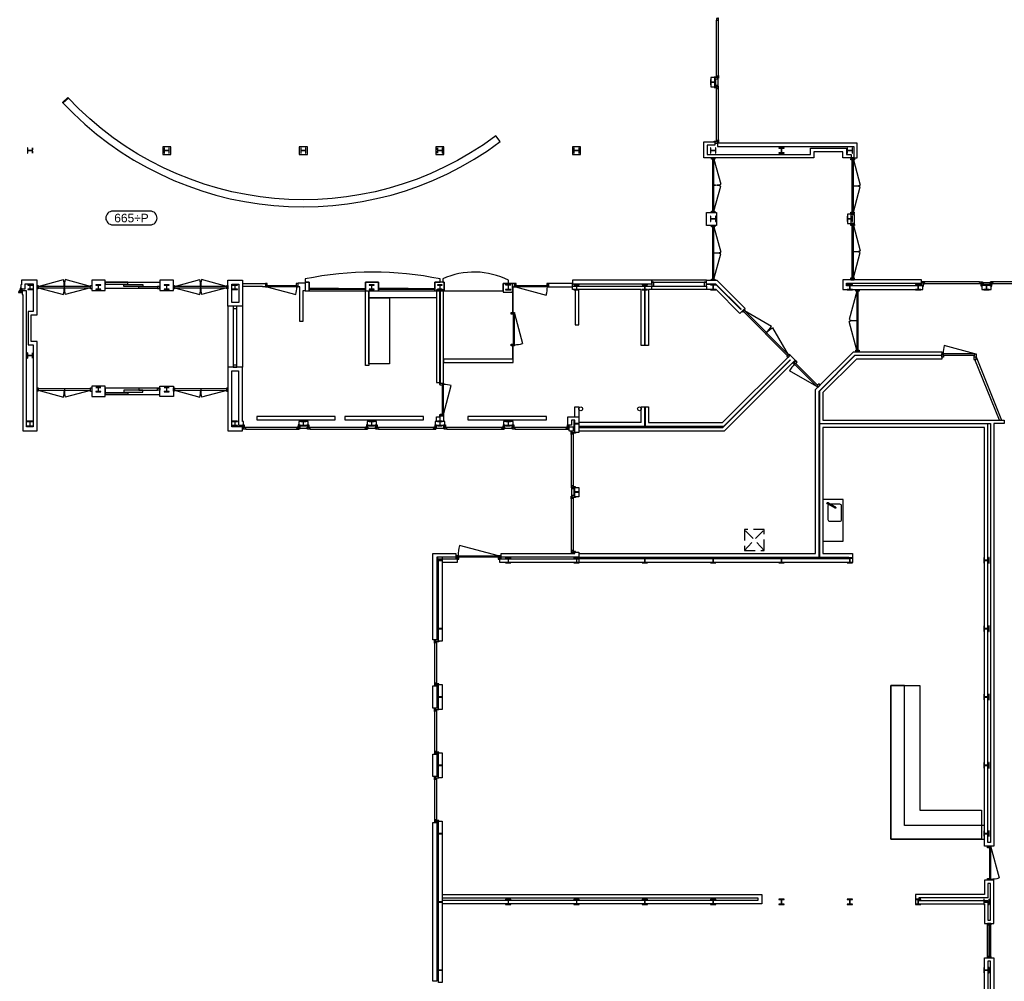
# Model space of a CAD drawing. Header units: millimetres. Extents: x 7256 to 213640, y 21030 to 164335.
# Tile 36 of 70: x 136886 to 165713, y 64129 to 92285. Entities that reach past the tile are written whole.
import ezdxf
from ezdxf.enums import TextEntityAlignment as Align

# ---------------------------------------------------------------- set-up
doc = ezdxf.new("R2010")
doc.units = ezdxf.units.MM
doc.header["$LTSCALE"] = 100
doc.linetypes.add('HIDDEN2', pattern=[4.7625, 3.175, -1.5875])
for name, color, linetype in [('AA28----_KONSTRUKTIE', 252, 'Continuous'), ('AL21----_BUITENWAND', 3, 'Continuous'), ('AL22----_BINNENWAND', 2, 'Continuous'), ('AL28----_KONSTRUKTIE_BETON', 3, 'Continuous'), ('AL28----_KONSTRUKTIE_STAAL', 1, 'Continuous'), ('AL31----_BUITENKOZIJNEN', 1, 'Continuous'), ('AL32----_BINNENKOZIJNEN', 1, 'Continuous'), ('AL33----_VLOEROPENINGEN', 1, 'HIDDEN2'), ('AL51----_RADIATOREN', 8, 'Continuous'), ('AL72----_BALIE', 1, 'Continuous'), ('AL74----_SANITAIR', 7, 'Continuous'), ('AM23----_VLOERPEIL_ORG', 242, 'Continuous')]:
    doc.layers.add(name, color=color, linetype=linetype)
doc.styles.get("Standard").update_dxf_attribs({"font": 'arial.ttf'})

# ---------------------------------------------------------------- blocks, each defined once
blk = doc.blocks.new('HEA 160')
at = {"layer": 'AA28----_KONSTRUKTIE'}
h = blk.add_hatch(color=256, dxfattribs=at)
h.dxf.hatch_style = 1
h.paths.add_polyline_path([(80, -76), (80, -67), (18, -67, -0.414214), (3, -52), (3, 52, -0.414214), (18, 67), (80, 67), (80, 76), (-80, 76), (-80, 67), (-18, 67, -0.414214), (-3, 52), (-3, -52, -0.414214), (-18, -67), (-80, -67), (-80, -76)])
at = {"layer": 'AL28----_KONSTRUKTIE_STAAL'}
blk.add_lwpolyline([(-80, 76), (-80, 67), (-18, 67, -0.414214), (-3, 52), (-3, -52, -0.414214), (-18, -67), (-80, -67), (-80, -76), (80, -76), (80, -67), (18, -67, -0.414214), (3, -52), (3, 52, -0.414214), (18, 67), (80, 67), (80, 76)], format="xyb", close=True, dxfattribs=at)
blk = doc.blocks.new('HEA 140')
at = {"layer": 'AL28----_KONSTRUKTIE_BETON'}
h = blk.add_hatch(color=7, dxfattribs=at)
h.dxf.hatch_style = 1
h.paths.add_polyline_path([(3, -46), (3, 46, -0.414214), (15, 58), (70, 58), (70, 66), (-70, 66), (-70, 58), (-15, 58, -0.414214), (-3, 46), (-3, -46, -0.414214), (-15, -58), (-70, -58), (-70, -66), (70, -66), (70, -58), (15, -58, -0.414214)])
blk.add_lwpolyline([(-70, 66), (-70, 58), (-15, 58, -0.414214), (-3, 46), (-3, -46, -0.414214), (-15, -58), (-70, -58), (-70, -66), (70, -66), (70, -58), (15, -58, -0.414214), (3, -46), (3, 46, -0.414214), (15, 58), (70, 58), (70, 66)], format="xyb", close=True, dxfattribs=at)
blk = doc.blocks.new('*U136')
at = {"layer": 'AL31----_BUITENKOZIJNEN'}
for points in [[(-1250, -50), (-1215, -50), (-1215, -9), (-1200, -9), (-1200, 50), (-1250, 50)], [(-50, 50), (-50, -9), (-35, -9), (-35, -50), (0, -50), (0, 50)], [(-1215, -9), (-35, -9), (-35, -50), (-1215, -50)]]:
    blk.add_lwpolyline(points, close=True, dxfattribs=at)
blk.add_lwpolyline([(-1215, -50), (-74, -356)], dxfattribs=at)
blk.add_arc((-1265, -50), 1230, 345.6028, 0, dxfattribs=at)
blk = doc.blocks.new('*U144')
at = {"layer": 'AL31----_BUITENKOZIJNEN'}
for points in [[(-1600, 50), (-1565, 50), (-1565, -50), (-1600, -50)], [(-1565, 21), (-1565, -21), (-35, -21), (-35, 21)], [(-35, 50), (0, 50), (0, -50), (-35, -50)]]:
    blk.add_lwpolyline(points, close=True, dxfattribs=at)
for points in [[(-1565, 21), (-826, 219)], [(-800, -21), (-800, 21)], [(-35, 21), (-774, 219)]]:
    blk.add_lwpolyline(points, dxfattribs=at)
for centre, start, end in [((-1565, 21), 0, 15), ((-35, 21), 164.9994, 180.0017)]:
    blk.add_arc(centre, 765, start, end, dxfattribs=at)
blk = doc.blocks.new('*U145')
at = {"layer": 'AL32----_BINNENKOZIJNEN'}
for points in [[(-950, 50), (-915, 50), (-915, 9), (-900, 9), (-900, -50), (-950, -50)], [(-915, 9), (-35, 9), (-35, 50), (-915, 50)], [(-50, -50), (-50, 9), (-35, 9), (-35, 50), (0, 50), (0, -50)]]:
    blk.add_lwpolyline(points, close=True, dxfattribs=at)
blk.add_lwpolyline([(-35, 51), (-885, 277)], dxfattribs=at)
blk.add_arc((-35, 51), 880, 165.0737, 180.0724, dxfattribs=at)
blk = doc.blocks.new('*U153')
at = {"layer": 'AL32----_BINNENKOZIJNEN'}
for points in [[(-950, -50), (-915, -50), (-915, -9), (-900, -9), (-900, 50), (-950, 50)], [(-50, 50), (-50, -9), (-35, -9), (-35, -50), (0, -50), (0, 50)], [(-915, -9), (-35, -9), (-35, -50), (-915, -50)]]:
    blk.add_lwpolyline(points, close=True, dxfattribs=at)
blk.add_lwpolyline([(-915, -50), (-65, -278)], dxfattribs=at)
blk.add_arc((-915, -50), 880, 345, 359.9987, dxfattribs=at)
blk = doc.blocks.new('*U131')
at = {"layer": 'AL32----_BINNENKOZIJNEN'}
blk.add_lwpolyline([(-35, 50), (-933, 291)], dxfattribs=at)
for points in [[(-1000, 50), (-965, 50), (-965, 9), (-950, 9), (-950, -50), (-1000, -50)], [(-965, 9), (-35, 9), (-35, 50), (-965, 50)], [(-50, -50), (-50, 9), (-35, 9), (-35, 50), (0, 50), (0, -50)]]:
    blk.add_lwpolyline(points, close=True, dxfattribs=at)
blk.add_arc((-35, 50), 930, 165, 180, dxfattribs=at)
blk = doc.blocks.new('*U129')
at = {"layer": 'AL32----_BINNENKOZIJNEN'}
for points in [[(-1000, -50), (-965, -50), (-965, -9), (-950, -9), (-950, 50), (-1000, 50)], [(-50, 50), (-50, -9), (-35, -9), (-35, -50), (0, -50), (0, 50)], [(-965, -9), (-35, -9), (-35, -50), (-965, -50)]]:
    blk.add_lwpolyline(points, close=True, dxfattribs=at)
blk.add_lwpolyline([(-35, -50), (-933, -291)], dxfattribs=at)
blk.add_arc((-35, -50), 930, 180, 195, dxfattribs=at)
blk = doc.blocks.new('*U130')
at = {"layer": 'AL32----_BINNENKOZIJNEN'}
for points in [[(-1000, -50), (-965, -50), (-965, -9), (-950, -9), (-950, 50), (-1000, 50)], [(-50, 50), (-50, -9), (-35, -9), (-35, -50), (0, -50), (0, 50)], [(-965, -9), (-35, -9), (-35, -50), (-965, -50)]]:
    blk.add_lwpolyline(points, close=True, dxfattribs=at)
blk.add_lwpolyline([(-965, -50), (-67, -291)], dxfattribs=at)
blk.add_arc((-965, -50), 930, 345, 0, dxfattribs=at)
blk = doc.blocks.new('*U162')
at = {"layer": 'AL32----_BINNENKOZIJNEN'}
for points in [[(-1000, -50), (-965, -50), (-965, -9), (-950, -9), (-950, 50), (-1000, 50)], [(-1000, 50), (-965, 50), (-965, 9), (-950, 9), (-950, -50), (-1000, -50)], [(-965, 9), (-35, 9), (-35, 50), (-965, 50)], [(-50, 50), (-50, -9), (-35, -9), (-35, -50), (0, -50), (0, 50)], [(-50, -50), (-50, 9), (-35, 9), (-35, 50), (0, 50), (0, -50)], [(-965, -9), (-35, -9), (-35, -50), (-965, -50)]]:
    blk.add_lwpolyline(points, close=True, dxfattribs=at)
blk = doc.blocks.new('*U151')
at = {"layer": 'AL32----_BINNENKOZIJNEN'}
blk.add_lwpolyline([(-965, 50), (-67, 291)], dxfattribs=at)
for points in [[(-1000, 50), (-965, 50), (-965, 9), (-950, 9), (-950, -50), (-1000, -50)], [(-965, 9), (-35, 9), (-35, 50), (-965, 50)], [(-50, -50), (-50, 9), (-35, 9), (-35, 50), (0, 50), (0, -50)]]:
    blk.add_lwpolyline(points, close=True, dxfattribs=at)
blk.add_arc((-965, 50), 930, 0, 15, dxfattribs=at)
blk = doc.blocks.new('*U164')
at = {"layer": 'AL32----_BINNENKOZIJNEN'}
for points in [[(-1800, 50), (-1765, 50), (-1765, -50), (-1800, -50)], [(-1765, 21), (-1765, -21), (-35, -21), (-35, 21)], [(-35, 50), (0, 50), (0, -50), (-35, -50)]]:
    blk.add_lwpolyline(points, close=True, dxfattribs=at)
for points in [[(-900, 21), (-900, -21)], [(-1765, -21), (-929, -245)], [(-35, -21), (-870, -245)]]:
    blk.add_lwpolyline(points, dxfattribs=at)
for centre, start, end in [((-1765, -21), 345, 0.0008), ((-35, -21), 180.0008, 195.0017)]:
    blk.add_arc(centre, 865, start, end, dxfattribs=at)
blk = doc.blocks.new('*U176')
at = {"layer": 'AL32----_BINNENKOZIJNEN'}
for points in [[(-1600, 50), (-1565, 50), (-1565, -50), (-1600, -50)], [(-1565, 21), (-1565, -21), (-35, -21), (-35, 21)], [(-35, 50), (0, 50), (0, -50), (-35, -50)]]:
    blk.add_lwpolyline(points, close=True, dxfattribs=at)
for points in [[(-1565, 21), (-826, 219)], [(-800, -21), (-800, 21)], [(-35, 21), (-774, 219)], [(-1565, -21), (-826, -219)], [(-35, -21), (-774, -219)]]:
    blk.add_lwpolyline(points, dxfattribs=at)
for centre, start, end in [((-1565, 21), 0, 15), ((-35, 21), 164.9994, 180.0017), ((-1565, -21), 345, 0), ((-35, -21), 179.9983, 195.0006)]:
    blk.add_arc(centre, 765, start, end, dxfattribs=at)
blk = doc.blocks.new('*U167')
at = {"layer": 'AL32----_BINNENKOZIJNEN'}
for points in [[(-1600, 50), (-1565, 50), (-1565, -50), (-1600, -50)], [(-1565, 21), (-1565, -21), (-35, -21), (-35, 21)], [(-35, 50), (0, 50), (0, -50), (-35, -50)]]:
    blk.add_lwpolyline(points, close=True, dxfattribs=at)
for points in [[(-1565, 21), (-826, 219)], [(-800, -21), (-800, 21)], [(-35, 21), (-774, 219)]]:
    blk.add_lwpolyline(points, dxfattribs=at)
for centre, start, end in [((-1565, 21), 0, 15), ((-35, 21), 164.9994, 180.0017)]:
    blk.add_arc(centre, 765, start, end, dxfattribs=at)
blk = doc.blocks.new('*U168')
at = {"layer": 'AL32----_BINNENKOZIJNEN'}
for points in [[(-980, 50), (-945, 50), (-945, 9), (-930, 9), (-930, -50), (-980, -50)], [(-945, 9), (-35, 9), (-35, 50), (-945, 50)], [(-50, -50), (-50, 9), (-35, 9), (-35, 50), (0, 50), (0, -50)]]:
    blk.add_lwpolyline(points, close=True, dxfattribs=at)
blk.add_lwpolyline([(-945, 50), (-66, 286)], dxfattribs=at)
blk.add_arc((-945, 50), 910, 0, 15, dxfattribs=at)
blk = doc.blocks.new('*U169')
at = {"layer": 'AL32----_BINNENKOZIJNEN'}
for points in [[(-1900, 50), (-1865, 50), (-1865, -50), (-1900, -50)], [(-1865, 21), (-1865, -21), (-35, -21), (-35, 19)], [(-35, 50), (0, 50), (0, -50), (-35, -50)]]:
    blk.add_lwpolyline(points, close=True, dxfattribs=at)
for points in [[(-1865, 21), (-981, 257)], [(-950, 21), (-950, -21)], [(-35, 19), (-918, 257)]]:
    blk.add_lwpolyline(points, dxfattribs=at)
for centre, start, end in [((-1865, 21), 359.9996, 14.9999), ((-35, 19), 164.8705, 179.8707)]:
    blk.add_arc(centre, 915, start, end, dxfattribs=at)
blk = doc.blocks.new('Schuifdeur DORMA KABA')
at = {"layer": 'AL31----_BUITENKOZIJNEN'}
for points in [[(0, 0), (1600, 0), (1600, 185), (0, 185)], [(0, 0), (0, 58), (660, 58), (660, 0)], [(1600, 185), (1600, 125), (1535, 125), (1535, 185)]]:
    blk.add_lwpolyline(points, close=True, dxfattribs=at)
for points in [[(542.5, 63), (542.5, 63), (1097.5, 63), (1097.5, 121), (542.5, 121), (542.5, 63)], [(980, 126), (980, 126), (1535, 126), (1535, 184), (980, 184), (980, 126)]]:
    blk.add_lwpolyline(points, dxfattribs=at)
blk = doc.blocks.new('33_kruipluik_580x610')
at = {"layer": 'AL33----_VLOEROPENINGEN'}
for p, q in [((290, -305), (-290, 305)), ((-290, -305), (290, 305))]:
    blk.add_line(p, q, dxfattribs=at)
blk.add_lwpolyline([(-290, 305), (-290, -305), (290, -305), (290, 305)], close=True, dxfattribs=at)
blk = doc.blocks.new('$23_peil')
at = {"layer": 'AM23----_VLOERPEIL_ORG'}
blk.add_lwpolyline([(-550, -200), (550, -200, 0.414214), (750, 0), (750, 0, 0.414214), (550, 200), (-550, 200, 0.414214), (-750, 0), (-750, 0, 0.414214)], format="xyb", close=True, dxfattribs=at)
at = {"layer": 'AM23----_VLOERPEIL_ORG', "flags": 12}
blk.add_attdef('$23_PEILMAAT', text='', height=250, dxfattribs=at).set_placement((0, 0), align=Align.MIDDLE_CENTER)

msp = doc.modelspace()

# ---------------------------------------------------------------- linework, layer by layer
at = {"layer": 'AL21----_BUITENWAND'}
for p, q in [((156917, 88239), (156917, 88707)), ((156917, 88707), (157235, 88707)), ((157235, 88607), (157017, 88607)), ((157017, 88607), (157017, 88339)), ((157235, 88707), (157235, 88607)), ((157348, 88239), (156917, 88239)), ((157017, 88339), (157348, 88339))]:
    msp.add_line(p, q, dxfattribs=at)
for points in [[(157125, 90592), (157125, 90316), (157235, 90316), (157235, 90592)], [(156917, 88239), (156917, 88707), (157235, 88707), (157235, 88607), (157017, 88607), (157017, 88339), (160040, 88339), (160040, 88519), (161090, 88519), (161090, 88339), (161226, 88339), (161226, 88239), (160990, 88239), (160990, 88419), (160140, 88419), (160140, 88239)], [(157313, 88669), (157313, 88569), (161305, 88569), (161305, 88239), (161405, 88239), (161405, 88669)], [(161125, 86592), (161125, 86316), (161227, 86316), (161227, 86592)], [(137085, 84349), (136955, 84349), (136955, 84239), (136975, 84239), (136975, 80249), (137395, 80249), (137395, 82862), (137225, 82862), (137225, 83642), (137395, 83642), (137395, 84654), (136937, 84654), (136937, 84519), (136917, 84519), (136917, 84409), (137047, 84409), (137047, 84554), (137285, 84554), (137285, 83742), (137135, 83742), (137135, 82762), (137285, 82762), (137285, 80359), (137085, 80359)], [(142985, 84654), (143405, 84654), (143405, 83897), (142985, 83897)], [(143095, 84544), (143305, 84544), (143305, 84007), (143095, 84007)], [(160990, 84669), (160990, 84389), (163328, 84389), (163328, 84489), (161090, 84489), (161090, 84569), (163290, 84569), (163290, 84669)], [(165052, 84499), (165052, 84389), (165328, 84389), (165328, 84499)], [(142985, 80249), (143405, 80249), (143405, 80359), (143095, 80359), (143095, 82001), (143295, 82001), (143295, 80409), (143443, 80409), (143443, 80519), (143405, 80519), (143405, 82111), (142985, 82111)], [(138995, 81554), (138995, 81254), (139390, 81254), (139390, 81554)], [(140990, 81554), (141385, 81554), (141385, 81254), (140990, 81254)], [(145055, 80519), (145055, 80409), (145331, 80409), (145331, 80519)], [(147055, 80519), (147055, 80409), (147331, 80409), (147331, 80519)], [(149055, 80519), (149055, 80409), (149331, 80409), (149331, 80519)], [(151055, 80519), (151055, 80409), (151331, 80409), (151331, 80519)], [(152937, 80656), (153252, 80656), (153252, 80201), (153142, 80201), (153142, 80556), (153037, 80556), (153037, 80409), (152937, 80409)], [(152937, 80656), (153252, 80656), (153252, 80201), (153142, 80201), (153142, 80556), (153037, 80556), (153037, 80409), (152937, 80409)], [(152975, 80359), (153092, 80359), (153092, 80239), (152982, 80239), (152982, 80249), (152975, 80249)], [(152975, 80359), (153092, 80359), (153092, 80239), (152982, 80239), (152982, 80249), (152975, 80249)], [(153142, 78592), (153252, 78592), (153252, 78316), (153142, 78316)], [(153252, 76697), (153252, 76549), (150978, 76549), (150978, 76659), (153142, 76659), (153142, 76697)], [(149652, 76659), (149652, 76549), (149095, 76549), (149095, 74129), (148985, 74129), (148985, 76659)], [(149690, 76499), (149690, 76389), (149255, 76389), (149255, 74091), (149145, 74091), (149145, 76499)], [(153252, 76499), (153252, 76389), (150940, 76389), (150940, 76499)], [(148985, 72779), (149095, 72779), (149095, 72129), (148985, 72129)], [(149145, 72817), (149255, 72817), (149255, 72091), (149145, 72091)], [(148985, 70779), (149095, 70779), (149095, 70129), (148985, 70129)], [(149145, 70817), (149255, 70817), (149255, 70091), (149145, 70091)], [(148985, 68779), (149095, 68779), (149095, 64129), (148985, 64129)], [(149145, 64091), (149145, 68817), (149255, 68817), (149255, 64091)]]:
    msp.add_lwpolyline(points, close=True, dxfattribs=at)
for points in [[(142985, 83897), (142985, 82111)], [(143405, 83897), (143405, 82111)]]:
    msp.add_lwpolyline(points, dxfattribs=at)
at = {"layer": 'AL22----_BINNENWAND'}
msp.add_lwpolyline([(138142, 89864, 0.381944), (150952, 88714), (150827, 88882, -0.381759), (138299, 90003)], format="xyb", dxfattribs=at)
for points in [[(138142, 89864), (138299, 90003), (138313, 89989), (138155, 89850)], [(141073, 88567), (141073, 88341), (141308, 88341), (141308, 88567)], [(145073, 88567), (145073, 88341), (145308, 88341), (145308, 88567)], [(149073, 88567), (149073, 88341), (149308, 88341), (149308, 88567)], [(153073, 88567), (153073, 88341), (153308, 88341), (153308, 88567)], [(156990, 86639), (157290, 86639), (157290, 86254), (156990, 86254)], [(156990, 86639), (157290, 86639), (157290, 86254), (156990, 86254)], [(138995, 84654), (138995, 84354), (139390, 84354), (139390, 84654)], [(140990, 84654), (140990, 84354), (141385, 84354), (141385, 84654)], [(145175, 83444), (145085, 83444), (145085, 84464), (145035, 84464), (145035, 84584), (145240, 84584), (145240, 84344), (145175, 84344)], [(145240, 84344), (145360, 84344), (145360, 84604), (145240, 84604)], [(147010, 84604), (147010, 84344), (147390, 84344), (147390, 84604)], [(149040, 84604), (149040, 84344), (149315, 84344), (149315, 84604)], [(151040, 84564), (151040, 84304), (151315, 84304), (151315, 84564)], [(151315, 84464), (151315, 83714), (151335, 83714), (151335, 84464)], [(152371, 84564), (152371, 84464), (153071, 84463), (153071, 84564)], [(153071, 84654), (153071, 84554), (155390, 84554), (155390, 84654)], [(155085, 84386), (153071, 84386), (153071, 84485), (156990, 84485), (156990, 84386), (155295, 84386), (155295, 82747), (155085, 82747)], [(156990, 84599), (156990, 84654), (155390, 84654), (155390, 84599)], [(155390, 84599), (155390, 84485), (155457, 84485), (155457, 84599)], [(156923, 84599), (156923, 84485), (156990, 84485), (156990, 84599)], [(147010, 84344), (147110, 84344), (147110, 82158), (147010, 82158)], [(149085, 84373), (149085, 81659), (149185, 81659), (149185, 84373)], [(149195, 84373), (149195, 81638), (149295, 81638), (149295, 84373)], [(149295, 82248), (151330, 82248), (151330, 82734), (151310, 82734), (151310, 82348), (149295, 82348)], [(159545, 82223), (159519, 82249), (159589, 82320), (159616, 82293)], [(164825, 82404), (164825, 82334), (164885, 82334), (164885, 82404)], [(163110, 66674), (163110, 66396), (165132, 66396), (165132, 65819), (165410, 65819), (165410, 67089), (165132, 67089), (165132, 66674)], [(163210, 66574), (163210, 66496), (165232, 66496), (165232, 65919), (165310, 65919), (165310, 66989), (165232, 66989), (165232, 66574)]]:
    msp.add_lwpolyline(points, close=True, dxfattribs=at)
for points in [[(143405, 84564), (144085, 84564), (144085, 84464), (143995, 84464), (143995, 84474), (143405, 84474)], [(151315, 84464), (151371, 84464), (151371, 84564), (151315, 84564)], [(155384, 84485), (155384, 84386)], [(156990, 84654), (157301, 84654), (158122, 83833), (157973, 83685), (157273, 84386), (156990, 84386)], [(156990, 84654), (157301, 84654), (158122, 83833), (157973, 83685), (157273, 84386), (156990, 84386)], [(156990, 84554), (157260, 84554), (158007, 83807), (158000, 83800), (157272, 84528), (156990, 84528)], [(156990, 84554), (157260, 84554), (158007, 83807), (158000, 83800), (157272, 84528), (156990, 84528)], [(153152, 84378), (153152, 83347), (153252, 83347), (153252, 84378)], [(155185, 82747), (155185, 84378)], [(155195, 82747), (155195, 84378)], [(153252, 76659), (160190, 76659), (160190, 81454), (161295, 82559), (163885, 82559), (163885, 82349), (161382, 82349), (160400, 81367), (160400, 80559), (165713, 80559), (165713, 80459), (165410, 80459), (165410, 68089), (165132, 68089), (165132, 80349), (160400, 80349), (160400, 76659), (161265, 76659), (161265, 76389), (153252, 76389)], [(155085, 80487), (155085, 80947), (155295, 80947), (155295, 80487), (157459, 80487), (159442, 82467), (159589, 82320), (157508, 80239), (153252, 80239)], [(155085, 80487), (155085, 80947), (155295, 80947), (155295, 80487), (157459, 80487), (159442, 82467), (159589, 82320), (157508, 80239), (153252, 80239)], [(153252, 76549), (160290, 76549), (160290, 81412), (161337, 82459), (163885, 82459)], [(163885, 82449), (161341, 82449), (160300, 81408), (160300, 80459), (165310, 80459), (165310, 68192), (165232, 68192), (165232, 80449), (160300, 80449), (160300, 76549), (161165, 76549), (161165, 76499), (153252, 76499)], [(155195, 80947), (155195, 80387), (157501, 80387), (159441, 82327), (159448, 82320), (157467, 80339), (153252, 80339)], [(155195, 80947), (155195, 80387), (157501, 80387), (159441, 82327), (159448, 82320), (157467, 80339), (153252, 80339)], [(165574, 80559), (164850, 82334)], [(164885, 82416), (165632, 80559)], [(164885, 82349), (164909, 82358)], [(153142, 80656), (153142, 80947), (153252, 80947), (153252, 80656)], [(153252, 80387), (155185, 80387), (155185, 80947)], [(153252, 80387), (155185, 80387), (155185, 80947)], [(149085, 80519), (149085, 80659), (149185, 80659), (149185, 80519)], [(149195, 80519), (149195, 80688), (149295, 80688), (149295, 80519)], [(155085, 80487), (153252, 80487)], [(155085, 80487), (153252, 80487)], [(149255, 66674), (158610, 66674), (158610, 66396), (149255, 66396)], [(149255, 66574), (158500, 66574), (158500, 66496), (149255, 66496)], [(165132, 56512), (165132, 64819), (165410, 64819), (165410, 54834)], [(165310, 56334), (165310, 64716), (165232, 64716), (165232, 56412)]]:
    msp.add_lwpolyline(points, dxfattribs=at)
for centre in [(153311, 80892), (155030, 80892)]:
    msp.add_circle(centre, 55, dxfattribs=at)
at = {"layer": 'AL31----_BUITENKOZIJNEN'}
for points in [[(157288, 92272), (157325, 92272), (157325, 92254), (157348, 92254), (157348, 92334), (157325, 92334), (157325, 92316), (157288, 92316)], [(157220, 90592), (157220, 90610), (157288, 90610), (157288, 90592)], [(157235, 90554), (157325, 90554), (157325, 90592), (157235, 90592)], [(157288, 90592), (157288, 90636), (157325, 90636), (157325, 90654), (157348, 90654), (157348, 90574), (157325, 90574), (157325, 90592)], [(157220, 90316), (157220, 90298), (157288, 90298), (157288, 90316)], [(157235, 90316), (157325, 90316), (157325, 90354), (157235, 90354)], [(157288, 90272), (157325, 90272), (157325, 90254), (157348, 90254), (157348, 90334), (157325, 90334), (157325, 90316), (157288, 90316)], [(157220, 88707), (157220, 88725), (157288, 88725), (157288, 88707)], [(157235, 88669), (157325, 88669), (157325, 88707), (157235, 88707)], [(157235, 88669), (157325, 88669), (157325, 88707), (157235, 88707)], [(157288, 88707), (157288, 88751), (157325, 88751), (157325, 88769), (157348, 88769), (157348, 88689), (157325, 88689), (157325, 88707)], [(161222, 88239), (161222, 88215), (161322, 88215), (161322, 88239)], [(161227, 86615), (161227, 86577), (161317, 86577), (161317, 86615)], [(161227, 86330), (161317, 86330), (161317, 86292), (161227, 86292)], [(161222, 84692), (161222, 84669), (161322, 84669), (161322, 84692)], [(163290, 84589), (163328, 84589), (163328, 84489), (163290, 84489)], [(163372, 84552), (163372, 84589), (163390, 84589), (163390, 84612), (163310, 84612), (163310, 84589), (163328, 84589), (163328, 84552)], [(163328, 84484), (163346, 84484), (163346, 84552), (163328, 84552)], [(165052, 84552), (165008, 84552), (165008, 84589), (164990, 84589), (164990, 84612), (165070, 84612), (165070, 84589), (165052, 84589)], [(165052, 84484), (165034, 84484), (165034, 84552), (165052, 84552)], [(165052, 84589), (165090, 84589), (165090, 84499), (165052, 84499)], [(165328, 84499), (165328, 84589), (165290, 84589), (165290, 84499)], [(165372, 84552), (165372, 84589), (165390, 84589), (165390, 84612), (165310, 84612), (165310, 84589), (165328, 84589), (165328, 84552)], [(165328, 84484), (165346, 84484), (165346, 84552), (165328, 84552)], [(136873, 84356), (136873, 84319), (136855, 84319), (136855, 84296), (136935, 84296), (136935, 84319), (136917, 84319), (136917, 84356)], [(136917, 84424), (136899, 84424), (136899, 84356), (136917, 84356)], [(136917, 84409), (136917, 84319), (136955, 84319), (136955, 84409)], [(143405, 80409), (143405, 80319), (143443, 80319), (143443, 80409)], [(143443, 80356), (143487, 80356), (143487, 80319), (143505, 80319), (143505, 80296), (143425, 80296), (143425, 80319), (143443, 80319)], [(143443, 80424), (143461, 80424), (143461, 80356), (143443, 80356)], [(145011, 80356), (145011, 80319), (144993, 80319), (144993, 80296), (145073, 80296), (145073, 80319), (145055, 80319), (145055, 80356)], [(145055, 80424), (145037, 80424), (145037, 80356), (145055, 80356)], [(145055, 80409), (145055, 80319), (145093, 80319), (145093, 80409)], [(145293, 80409), (145293, 80319), (145331, 80319), (145331, 80409)], [(145331, 80356), (145375, 80356), (145375, 80319), (145393, 80319), (145393, 80296), (145313, 80296), (145313, 80319), (145331, 80319)], [(145331, 80424), (145349, 80424), (145349, 80356), (145331, 80356)], [(147011, 80356), (147011, 80319), (146993, 80319), (146993, 80296), (147073, 80296), (147073, 80319), (147055, 80319), (147055, 80356)], [(147055, 80424), (147037, 80424), (147037, 80356), (147055, 80356)], [(147055, 80409), (147055, 80319), (147093, 80319), (147093, 80409)], [(147293, 80409), (147293, 80319), (147331, 80319), (147331, 80409)], [(147331, 80356), (147375, 80356), (147375, 80319), (147393, 80319), (147393, 80296), (147313, 80296), (147313, 80319), (147331, 80319)], [(147331, 80424), (147349, 80424), (147349, 80356), (147331, 80356)], [(149011, 80356), (149011, 80319), (148993, 80319), (148993, 80296), (149073, 80296), (149073, 80319), (149055, 80319), (149055, 80356)], [(149055, 80424), (149037, 80424), (149037, 80356), (149055, 80356)], [(149055, 80409), (149055, 80319), (149093, 80319), (149093, 80409)], [(149293, 80409), (149293, 80319), (149331, 80319), (149331, 80409)], [(149331, 80356), (149375, 80356), (149375, 80319), (149393, 80319), (149393, 80296), (149313, 80296), (149313, 80319), (149331, 80319)], [(149331, 80424), (149349, 80424), (149349, 80356), (149331, 80356)], [(151011, 80356), (151011, 80319), (150993, 80319), (150993, 80296), (151073, 80296), (151073, 80319), (151055, 80319), (151055, 80356)], [(151055, 80424), (151037, 80424), (151037, 80356), (151055, 80356)], [(151055, 80409), (151055, 80319), (151093, 80319), (151093, 80409)], [(151293, 80409), (151293, 80319), (151331, 80319), (151331, 80409)], [(151331, 80356), (151375, 80356), (151375, 80319), (151393, 80319), (151393, 80296), (151313, 80296), (151313, 80319), (151331, 80319)], [(151331, 80424), (151349, 80424), (151349, 80356), (151331, 80356)], [(152893, 80356), (152893, 80319), (152875, 80319), (152875, 80296), (152955, 80296), (152955, 80319), (152937, 80319), (152937, 80356)], [(152937, 80424), (152919, 80424), (152919, 80356), (152937, 80356)], [(152937, 80409), (152937, 80319), (152975, 80319), (152975, 80409)], [(153089, 80201), (153089, 80157), (153052, 80157), (153052, 80139), (153029, 80139), (153029, 80219), (153052, 80219), (153052, 80201)], [(153142, 80239), (153052, 80239), (153052, 80201), (153142, 80201)], [(153142, 80239), (153052, 80239), (153052, 80201), (153142, 80201)], [(153157, 80201), (153157, 80183), (153089, 80183), (153089, 80201)], [(153089, 78636), (153052, 78636), (153052, 78654), (153029, 78654), (153029, 78574), (153052, 78574), (153052, 78592), (153089, 78592)], [(153142, 78592), (153052, 78592), (153052, 78554), (153142, 78554)], [(153157, 78592), (153157, 78610), (153089, 78610), (153089, 78592)], [(153089, 78316), (153089, 78272), (153052, 78272), (153052, 78254), (153029, 78254), (153029, 78334), (153052, 78334), (153052, 78316)], [(153142, 78354), (153052, 78354), (153052, 78316), (153142, 78316)], [(153157, 78316), (153157, 78298), (153089, 78298), (153089, 78316)], [(153089, 76741), (153052, 76741), (153052, 76759), (153029, 76759), (153029, 76679), (153052, 76679), (153052, 76697), (153089, 76697)], [(153142, 76697), (153052, 76697), (153052, 76659), (153142, 76659)], [(153157, 76697), (153157, 76715), (153089, 76715), (153089, 76697)], [(149690, 76499), (149690, 76589), (149652, 76589), (149652, 76499)], [(150978, 76499), (150978, 76589), (150940, 76589), (150940, 76499)], [(149092, 74091), (149092, 74047), (149055, 74047), (149055, 74029), (149032, 74029), (149032, 74109), (149055, 74109), (149055, 74091)], [(149145, 74129), (149055, 74129), (149055, 74091), (149145, 74091)], [(149160, 74091), (149160, 74073), (149092, 74073), (149092, 74091)], [(149092, 72861), (149055, 72861), (149055, 72879), (149032, 72879), (149032, 72799), (149055, 72799), (149055, 72817), (149092, 72817)], [(149145, 72817), (149055, 72817), (149055, 72779), (149145, 72779)], [(149160, 72817), (149160, 72835), (149092, 72835), (149092, 72817)], [(149092, 72091), (149092, 72047), (149055, 72047), (149055, 72029), (149032, 72029), (149032, 72109), (149055, 72109), (149055, 72091)], [(149145, 72129), (149055, 72129), (149055, 72091), (149145, 72091)], [(149160, 72091), (149160, 72073), (149092, 72073), (149092, 72091)], [(149092, 70861), (149055, 70861), (149055, 70879), (149032, 70879), (149032, 70799), (149055, 70799), (149055, 70817), (149092, 70817)], [(149145, 70817), (149055, 70817), (149055, 70779), (149145, 70779)], [(149160, 70817), (149160, 70835), (149092, 70835), (149092, 70817)], [(149092, 70091), (149092, 70047), (149055, 70047), (149055, 70029), (149032, 70029), (149032, 70109), (149055, 70109), (149055, 70091)], [(149145, 70129), (149055, 70129), (149055, 70091), (149145, 70091)], [(149160, 70091), (149160, 70073), (149092, 70073), (149092, 70091)], [(149092, 68861), (149055, 68861), (149055, 68879), (149032, 68879), (149032, 68799), (149055, 68799), (149055, 68817), (149092, 68817)], [(149145, 68817), (149055, 68817), (149055, 68779), (149145, 68779)], [(149160, 68817), (149160, 68835), (149092, 68835), (149092, 68817)]]:
    msp.add_lwpolyline(points, close=True, dxfattribs=at)
for points in [[(157288, 90636), (157288, 92272)], [(157348, 90654), (157348, 92254)], [(157325, 90554), (157325, 90354)], [(157288, 88751), (157288, 90272)], [(157348, 88769), (157348, 90254)], [(161317, 86577), (161317, 86330)], [(165008, 84552), (163372, 84552)], [(164990, 84612), (163390, 84612)], [(165090, 84589), (165290, 84589)], [(167008, 84552), (165372, 84552)], [(166990, 84612), (165390, 84612)], [(143487, 80356), (145011, 80356)], [(143505, 80296), (144993, 80296)], [(145293, 80319), (145093, 80319)], [(145375, 80356), (147011, 80356)], [(145393, 80296), (146993, 80296)], [(147293, 80319), (147093, 80319)], [(147375, 80356), (149011, 80356)], [(147393, 80296), (148993, 80296)], [(149293, 80319), (149093, 80319)], [(149375, 80356), (151011, 80356)], [(149393, 80296), (150993, 80296)], [(151293, 80319), (151093, 80319)], [(151375, 80356), (152893, 80356)], [(151393, 80296), (152875, 80296)], [(153029, 80139), (153029, 78654)], [(153089, 80157), (153089, 78636)], [(153052, 78354), (153052, 78554)], [(153029, 78254), (153029, 76759)], [(153089, 78272), (153089, 76741)], [(149032, 74029), (149032, 72879)], [(149092, 74047), (149092, 72861)], [(149032, 72029), (149032, 70879)], [(149092, 72047), (149092, 70861)], [(149032, 70029), (149032, 68879)], [(149092, 70047), (149092, 68861)]]:
    msp.add_lwpolyline(points, dxfattribs=at)
at = {"layer": 'AL32----_BINNENKOZIJNEN'}
for points in [[(145360, 84414), (147010, 84414)], [(145360, 84394), (147010, 84394)], [(147390, 84414), (149040, 84414)], [(147390, 84394), (149040, 84394)], [(143134, 83830), (143248, 83830)], [(143134, 82178), (143248, 82178)]]:
    msp.add_lwpolyline(points, dxfattribs=at)
for points in [[(146225, 84411), (146225, 84406), (145360, 84406), (145360, 84411)], [(147010, 84401), (147010, 84396), (146145, 84396), (146145, 84401)], [(148255, 84411), (148255, 84406), (147390, 84406), (147390, 84411)], [(149040, 84401), (149040, 84396), (148175, 84396), (148175, 84401)], [(161362, 84374), (161362, 84389), (161462, 84389), (161462, 84374)], [(143134, 83897), (143134, 82111), (143248, 82111), (143248, 83897)], [(161362, 82559), (161362, 82574), (161462, 82574), (161462, 82559)], [(149195, 81659), (149180, 81659), (149180, 81599), (149195, 81599)], [(149195, 80719), (149180, 80719), (149180, 80659), (149195, 80659)]]:
    msp.add_lwpolyline(points, close=True, dxfattribs=at)
at = {"layer": 'AL51----_RADIATOREN'}
for points in [[(143825, 80669), (143825, 80569), (146125, 80569), (146125, 80669)], [(146405, 80669), (146405, 80569), (148705, 80569), (148705, 80669)], [(150007, 80669), (150007, 80569), (152307, 80569), (152307, 80669)]]:
    msp.add_lwpolyline(points, close=True, dxfattribs=at)
at = {"layer": 'AL72----_BALIE'}
for points in [[(147010, 84604), (147390, 84604), (147390, 84344), (149040, 84344), (149040, 84604), (149200, 84604), (149200, 84694, 0.10102), (145240, 84694), (145240, 84604), (145360, 84604), (145360, 84344), (147010, 84344)], [(151040, 84564), (151200, 84564), (151200, 84654, 0.228148), (149270, 84694), (149270, 84604), (149315, 84604), (149315, 84344), (151040, 84344)]]:
    msp.add_lwpolyline(points, format="xyb", close=True, dxfattribs=at)
for points in [[(145360, 84414), (147010, 84414)], [(145360, 84394), (147010, 84394)], [(147390, 84414), (149040, 84414)], [(149040, 84394), (147390, 84394)]]:
    msp.add_lwpolyline(points, dxfattribs=at)
for points in [[(145360, 84411), (145360, 84406), (146225, 84406), (146225, 84411)], [(146145, 84401), (146145, 84396), (147010, 84396), (147010, 84401)], [(149085, 84344), (149085, 84144), (147110, 84144), (147110, 84344)], [(147390, 84411), (147390, 84406), (148255, 84406), (148255, 84411)], [(148175, 84401), (148175, 84396), (149040, 84396), (149040, 84401)], [(147110, 84144), (147710, 84144), (147710, 82211), (147110, 82211)], [(165047, 68289), (162392, 68289), (162392, 72789), (163242, 72789), (163242, 69139), (165047, 69139)], [(162392, 68289), (165132, 68289), (165132, 68689), (162792, 68689), (162792, 72789), (162392, 72789)]]:
    msp.add_lwpolyline(points, close=True, dxfattribs=at)
at = {"layer": 'AL74----_SANITAIR'}
msp.add_lwpolyline([(161000, 78234), (160400, 78234), (160400, 77014), (161000, 77014)], close=True, dxfattribs=at)
for points in [[(160777, 78009), (160570, 78129)], [(160762, 77983), (160554, 78104)]]:
    msp.add_lwpolyline(points, dxfattribs=at)
msp.add_lwpolyline([(160950, 78047, 0.414214), (160900, 78097), (160600, 78097, 0.414214), (160550, 78047), (160550, 77647, 0.414214), (160600, 77597), (160900, 77597, 0.414214), (160950, 77647)], format="xyb", close=True, dxfattribs=at)
for centre, radius in [((160545, 78127), 25), ((160770, 77996), 15), ((160770, 77996), 15)]:
    msp.add_circle(centre, radius, dxfattribs=at)

# ---------------------------------------------------------------- block references
at = {"layer": 'AL28----_KONSTRUKTIE_BETON', "rotation": 90}
for p in [(157190, 90454), (137190, 88454), (141190, 88454), (145190, 88454), (149190, 88454), (153190, 88454), (157190, 88454), (157190, 88454), (161190, 88454), (157190, 86454), (157190, 86454), (161190, 86454), (137190, 82454), (153190, 80454), (153190, 80454), (153190, 78454), (149190, 76454), (165190, 76454), (149190, 74454), (165190, 74454), (149190, 72454), (165190, 72454), (149190, 70454), (165190, 70454), (149190, 68454), (165190, 68454), (149190, 66454), (165190, 66454), (149190, 64454), (165190, 64454)]:
    msp.add_blockref('HEA 160', p, dxfattribs=at)
at = {"layer": 'AL28----_KONSTRUKTIE_BETON'}
for name, p in [('HEA 160', (159190, 88454)), ('HEA 140', (137190, 84454)), ('HEA 140', (139190, 84454)), ('HEA 140', (141190, 84454)), ('HEA 140', (143190, 84454)), ('HEA 140', (147190, 84454)), ('HEA 140', (149190, 84454)), ('HEA 160', (151190, 84454)), ('HEA 160', (153190, 84454)), ('HEA 160', (155190, 84454)), ('HEA 160', (157190, 84454)), ('HEA 160', (157190, 84454)), ('HEA 160', (161190, 84454)), ('HEA 160', (163190, 84454)), ('HEA 160', (165190, 84454)), ('HEA 140', (139190, 81454)), ('HEA 140', (141190, 81454)), ('HEA 160', (137190, 80454)), ('HEA 140', (143190, 80463)), ('HEA 140', (145190, 80463)), ('HEA 140', (147190, 80463)), ('HEA 140', (149190, 80463)), ('HEA 140', (151190, 80463)), ('HEA 160', (151190, 76454)), ('HEA 160', (153190, 76454)), ('HEA 160', (155190, 76454)), ('HEA 160', (157190, 76454)), ('HEA 160', (159190, 76454)), ('HEA 160', (161190, 76454)), ('HEA 160', (151190, 66454)), ('HEA 160', (153190, 66454)), ('HEA 160', (155190, 66454)), ('HEA 160', (157190, 66454)), ('HEA 160', (159190, 66454)), ('HEA 160', (161190, 66454)), ('HEA 160', (163190, 66454))]:
    msp.add_blockref(name, p, dxfattribs=at)
at = {"layer": 'AL31----_BUITENKOZIJNEN'}
for name, p, rotation in [('*U144', (161272, 86615), 269.9795299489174), ('*U144', (161272, 84692), 269.9795299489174), ('*U144', (137395, 81454), 179.9590598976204), ('*U144', (141385, 81454), 179.9590598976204), ('*U136', (149690, 76535), 179.9999998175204)]:
    msp.add_blockref(name, p, dxfattribs=dict(at, rotation=rotation))
at = {"layer": 'AL31----_BUITENKOZIJNEN', "xscale": -1, "rotation": 180}
msp.add_blockref('Schuifdeur DORMA KABA', (139390, 84596), dxfattribs=at)
at = {"layer": 'AL31----_BUITENKOZIJNEN'}
msp.add_blockref('Schuifdeur DORMA KABA', (139390, 81312), dxfattribs=at)
at = {"layer": 'AL32----_BINNENKOZIJNEN'}
for name, p, rotation in [('*U167', (157190, 86639), 270), ('*U167', (157190, 84654), 270), ('*U164', (161412, 82574), 270), ('*U169', (159407, 82432), 314.9028802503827), ('*U168', (151325, 82734), 270), ('*U129', (160288, 81551), 315), ('*U145', (149245, 80688), 270), ('*U151', (165271, 67089), 270), ('*U162', (165271, 64819), 270)]:
    msp.add_blockref(name, p, dxfattribs=dict(at, rotation=rotation))
for name, p in [('*U176', (138995, 84454)), ('*U176', (142985, 84454)), ('*U153', (145035, 84514)), ('*U130', (152371, 84514)), ('*U131', (164885, 82454))]:
    msp.add_blockref(name, p, dxfattribs=at)
at = {"layer": 'AL33----_VLOEROPENINGEN'}
msp.add_blockref('33_kruipluik_580x610', (158394, 77052), dxfattribs=at)
at = {"layer": 'AM23----_VLOERPEIL_ORG'}
ref = msp.add_blockref('$23_peil', (140159, 86478), dxfattribs=at)
ref.add_attrib('$23_PEILMAAT', '665÷P', dxfattribs={"height": 250}).set_placement((140159, 86478), align=Align.MIDDLE_CENTER)

doc.saveas('drawing.dxf')
